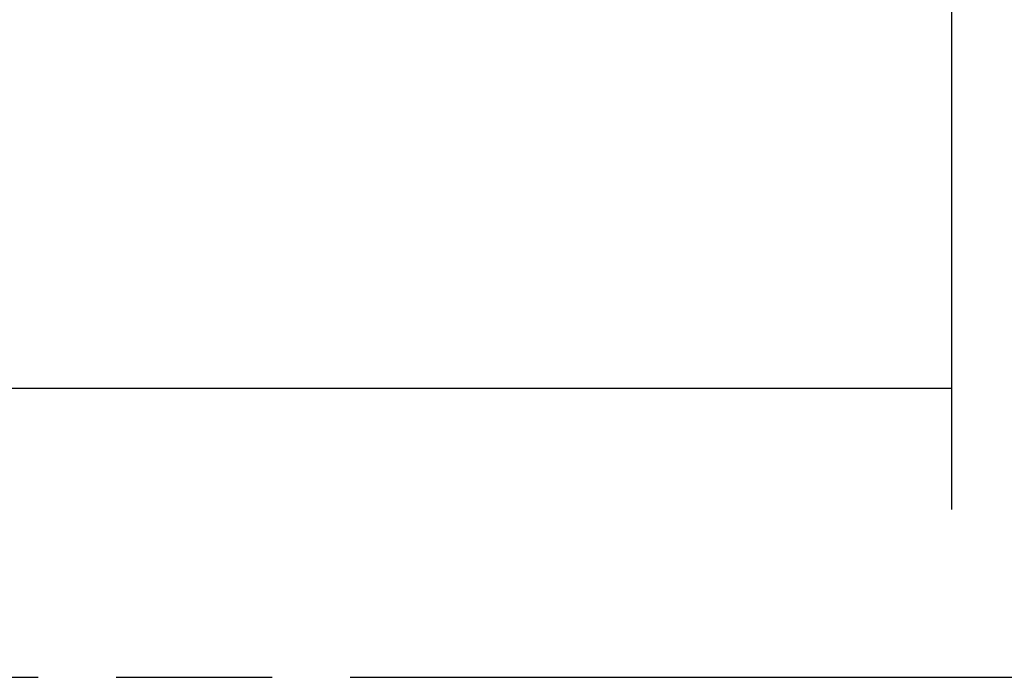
# Model space of a CAD drawing. Header units: millimetres. Extents: x 0 to 210, y 0 to 297.
# Tile 12 of 41: x 108 to 120, y 133 to 141. Entities that reach past the tile are written whole.
import ezdxf
from ezdxf.enums import TextEntityAlignment as Align

# ---------------------------------------------------------------- set-up
doc = ezdxf.new("R2010")
doc.units = ezdxf.units.MM
doc.header["$LTSCALE"] = 19.36
doc.linetypes.add('PHANTOM', pattern=[0.8, 0.45, -0.05, 0.1, -0.05, 0.1, -0.05])
doc.layers.get('0').update_dxf_attribs({"linetype": 'CONTINUOUS'})
doc.layers.add('DEFAULT_3', color=7, linetype='PHANTOM')
doc.layers.add('Z_DIM_2D', color=7, linetype='CONTINUOUS')
doc.styles.add('TEXTSTYLE_3', font='tridonic-metric-print-light.otf')
doc.dimstyles.new('DIMSTYLE_1', dxfattribs={"dimtxt": 2.2, "dimasz": 3.5, "dimexe": 1.5, "dimexo": 0, "dimgap": 0.55, "dimtad": 1, "dimdec": 3, "dimlfac": 3, "dimdsep": 46, "dimtxsty": 'TEXTSTYLE_3', "dimblk": '_FILLED', "dimblk1": '_FILLED', "dimblk2": '_FILLED', "dimcen": 0.09, "dimclrt": 5, "dimadec": 4, "dimazin": 2, "dimtp": 0.5, "dimtm": 0.5, "dimtfac": 1, "dimtdec": 3, "dimtofl": 0, "dimtmove": 0, "dimatfit": 3, "dimldrblk": '_FILLED', "dimfxl": 1, "dimtolj": 1, "dimarcsym": 0})

# ---------------------------------------------------------------- blocks, each defined once
blk = doc.blocks.new('*D8')
at = {"layer": 'Z_DIM_2D', "color": 2, "linetype": 'CONTINUOUS'}
for p, q in [((59.037, 142.57), (59.037, 134.763)), ((119.54, 142.237), (119.54, 134.763)), ((59.037, 136.263), (89.289, 136.263)), ((119.54, 136.263), (89.289, 136.263))]:
    blk.add_line(p, q, dxfattribs=at)
at = {"layer": 'Z_DIM_2D', "color": 5, "linetype": 'CONTINUOUS', "style": 'TEXTSTYLE_3'}
blk.add_text('360', height=2.2, dxfattribs=at).set_placement((89.289, 136.813), align=Align.CENTER)
blk = doc.blocks.new('_FILLED')
at = {"color": 0, "linetype": 'BYBLOCK'}
blk.add_solid([(0, 0), (-1, 0.125), (-1, -0.125)], dxfattribs=at)
blk = doc.blocks.new('_NONE')

msp = doc.modelspace()

# ---------------------------------------------------------------- linework, layer by layer
at = {"layer": 'DEFAULT_3', "color": 7, "linetype": 'PHANTOM'}
msp.add_line((50.12864, 132.68), (150.12864, 132.68), dxfattribs=at)

# ---------------------------------------------------------------- dimensions: what is measured, and where the dimension line sits
at = {"layer": 'Z_DIM_2D', "color": 2, "linetype": 'CONTINUOUS'}
dim = msp.add_linear_dim(base=(119.54048, 136.26306), p1=(59.03659, 142.57), p2=(119.54048, 142.23667), dimstyle='DIMSTYLE_1', override={"dimblk1": 'NONE', "dimblk2": 'NONE', "dimsah": 1}, dxfattribs=at)
dim.commit()
dim.dimension.update_dxf_attribs({"geometry": '*D8', "text_midpoint": (89.26044, 136.26306), "dimtype": 160})

doc.saveas('drawing.dxf')
